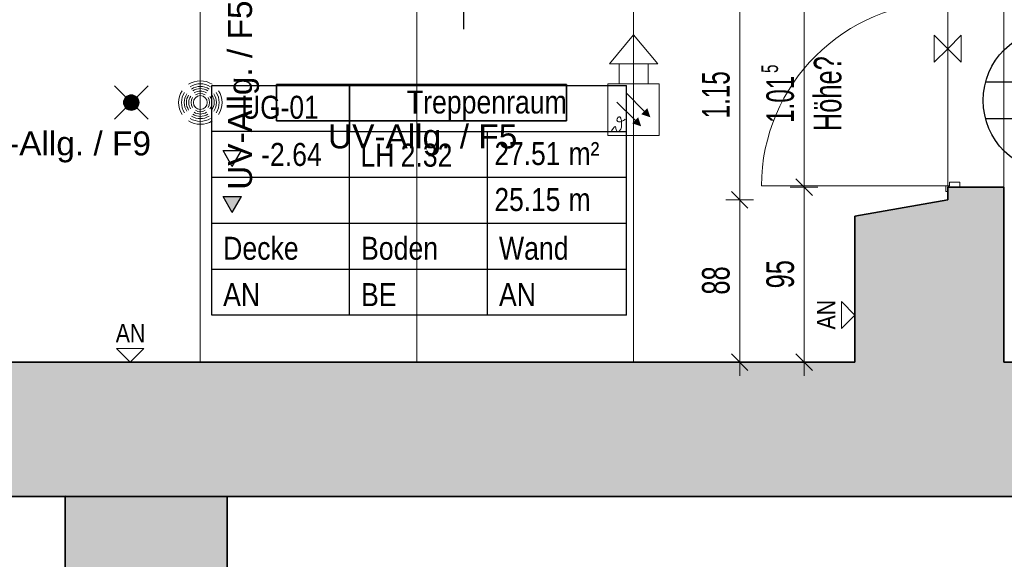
# Model space of a CAD drawing. Extents: x -106 to 740, y 65 to 659.
# Tile 4 of 24: x 176 to 283, y 318 to 376. Entities that reach past the tile are written whole.
import ezdxf
from ezdxf.lldxf.tags import DXFTag

# ---------------------------------------------------------------- set-up
doc = ezdxf.new("R2010")
doc.units = 0
doc.layers.get('0').update_dxf_attribs({"lineweight": 35})
for name, color, linetype, lineweight in [('5_UG-BESTAND', 7, 'Continuous', 25), ('5_UG-NEU', 7, 'Continuous', 25), ('5_UG-RAUM', 7, 'Continuous', 25), ('5_UG-TEXT-MASS', 7, 'Continuous', 25), ('5_UG-TÜRSTEMPEL', 7, 'Continuous', 25), ('5_UG-WANDMATERIALIEN', 7, 'Continuous', 25)]:
    doc.layers.add(name, color=color, linetype=linetype, lineweight=lineweight)
for name, color, linetype, lineweight, true_color in [('Ausgeblendet', 3, 'Continuous', 35, 0x00ff00), ('E_445_Allgemeinbeleuchtung', 7, 'Continuous', 18, 0xf7d209), ('E_445_Sicherheitsbeleuchtung_SiBel', 7, 'Continuous', 18, 0x009900), ('E_449_Niederspannungsinstallationen_Präsenzmelder', 5, 'Continuous', 18, 0x0000ff), ('E_449_Niederspannungsinstallationen_Stromkreise', 1, 'Continuous', 25, 0xff0000), ('E_456_BMA_Endgeräte', 7, 'Continuous', 18, 0x993300), ('X_Störraum', 7, 'Continuous', 35, 0xffcc00)]:
    doc.layers.add(name, color=color, linetype=linetype, lineweight=lineweight, true_color=true_color)
doc.styles.get("Standard").update_dxf_attribs({"font": 'arial.ttf'})
tags = doc.linetypes.add('PUNKT2_S9', pattern=[0.0005, 0, -0.0005]).pattern_tags.tags
tags[6:7] = [DXFTag(74, 4), DXFTag(75, 0), DXFTag(340, '0'), DXFTag(46, 1.0), DXFTag(50, 0.0), DXFTag(44, 0.0), DXFTag(45, 0.0)]
tags[4:5] = [DXFTag(74, 4), DXFTag(75, 0), DXFTag(340, '0'), DXFTag(46, 1.0), DXFTag(50, 0.0), DXFTag(44, 0.0), DXFTag(45, 0.0)]
tags = doc.linetypes.add('STRICHPUNKT2_S5', pattern=[0.01, 0.008, -0.001, 0, -0.001]).pattern_tags.tags
tags[10:11] = [DXFTag(74, 4), DXFTag(75, 0), DXFTag(340, '0'), DXFTag(46, 1.0), DXFTag(50, 0.0), DXFTag(44, 0.0), DXFTag(45, 0.0)]
tags[8:9] = [DXFTag(74, 4), DXFTag(75, 0), DXFTag(340, '0'), DXFTag(46, 1.0), DXFTag(50, 0.0), DXFTag(44, 0.0), DXFTag(45, 0.0)]
tags[6:7] = [DXFTag(74, 4), DXFTag(75, 0), DXFTag(340, '0'), DXFTag(46, 1.0), DXFTag(50, 0.0), DXFTag(44, 0.0), DXFTag(45, 0.0)]
tags[4:5] = [DXFTag(74, 4), DXFTag(75, 0), DXFTag(340, '0'), DXFTag(46, 1.0), DXFTag(50, 0.0), DXFTag(44, 0.0), DXFTag(45, 0.0)]

# ---------------------------------------------------------------- blocks, each defined once
blk = doc.blocks.new('Referenz-A07MYRR5RK', base_point=(-75.51, 0))
at = {"layer": '5_UG-BESTAND', "color": 0, "linetype": 'STRICHPUNKT2_S5', "lineweight": 13, "ltscale": 0.13}
for p, q in [((195.34, 339.07), (195.34, 395.47)), ((218.9, 339.07), (218.9, 395.47)), ((242.45, 339.07), (242.45, 395.47))]:
    blk.add_line(p, q, dxfattribs=at)
at = {"layer": '5_UG-BESTAND', "color": 0, "linetype": 'PUNKT2_S9', "lineweight": 13, "ltscale": 0.13}
for p, q in [((276.62, 378.34), (276.62, 358.08)), ((282.74, 378.34), (282.74, 358.08))]:
    blk.add_line(p, q, dxfattribs=at)
at = {"layer": '5_UG-BESTAND', "color": 0, "lineweight": 35}
for p, q in [((282.74, 358.08), (276.62, 358.08)), ((276.62, 358.08), (276.62, 356.71)), ((282.74, 339.07), (282.74, 358.08)), ((276.62, 356.71), (266.53, 354.92)), ((266.53, 354.92), (266.53, 339.07)), ((266.53, 339.07), (71.45, 339.07)), ((421.02, 339.07), (282.74, 339.07)), ((53.86, 324.47), (434.84, 324.47)), ((180.65, 140.34), (180.65, 324.48)), ((180.65, 140.34), (180.65, 324.48)), ((180.65, 324.48), (198.25, 324.47)), ((198.25, 324.47), (198.25, 123.53))]:
    blk.add_line(p, q, dxfattribs=at)
at = {"layer": '5_UG-NEU', "color": 0, "lineweight": 13}
for p, q in [((276.42, 358.22), (256.36, 358.22)), ((276.42, 358.22), (276.82, 358.22)), ((276.42, 357.62), (276.42, 358.22)), ((277.94, 358.08), (276.62, 358.08)), ((276.62, 358.08), (276.62, 357.62)), ((276.62, 357.62), (276.62, 358.08)), ((277.94, 358.62), (276.82, 358.62)), ((276.82, 358.22), (276.82, 358.62)), ((277.94, 358.08), (277.94, 358.62)), ((276.62, 357.62), (276.42, 357.62))]:
    blk.add_line(p, q, dxfattribs=at)
blk.add_ellipse((276.46, 358.12), major_axis=(-0.04, 20.1), ratio=1, start_param=0, end_param=1.564282, dxfattribs=at)
at = {"layer": '5_UG-RAUM', "color": 0, "lineweight": -2}
for p, q in [((196.58, 364.15), (196.58, 369.15)), ((196.58, 369.15), (211.58, 369.15)), ((211.58, 369.15), (211.58, 364.15)), ((211.58, 364.15), (211.58, 369.15)), ((211.58, 369.15), (241.69, 369.15)), ((241.69, 344.15), (241.69, 369.15)), ((196.58, 344.15), (196.58, 364.15)), ((211.58, 364.15), (196.58, 364.15)), ((211.58, 344.15), (211.58, 364.15)), ((211.58, 364.15), (241.69, 364.15)), ((226.58, 344.15), (226.58, 364.15)), ((198.82, 360.33), (197.82, 362.07)), ((197.82, 362.07), (199.82, 362.07)), ((198.82, 360.33), (199.82, 362.07)), ((241.69, 359.15), (196.58, 359.15)), ((198.82, 355.33), (197.82, 357.07)), ((197.82, 357.07), (199.82, 357.07)), ((198.82, 355.33), (199.82, 357.07)), ((241.69, 354.15), (196.58, 354.15)), ((241.69, 349.15), (196.58, 349.15)), ((241.69, 344.15), (196.58, 344.15))]:
    blk.add_line(p, q, dxfattribs=at)
at = {"layer": '5_UG-TEXT-MASS', "color": 0, "lineweight": -2}
blk.add_line((224.01, 375.27), (224.01, 385.27), dxfattribs=at)
at = {"layer": '5_UG-TEXT-MASS', "color": 0, "lineweight": 13}
for p, q in [((254, 356.71), (254, 379.72)), ((261, 358.08), (261, 378.34)), ((261.9, 357.18), (260.1, 358.98)), ((261, 358.08), (259.5, 358.08)), ((261, 358.08), (262.5, 358.08)), ((261, 348.4), (261, 358.08)), ((254, 356.71), (252.5, 356.71)), ((254.9, 355.81), (253.1, 357.61)), ((254, 356.71), (255.5, 356.71)), ((254, 344.11), (254, 356.71)), ((261, 344.77), (261, 348.4)), ((254, 339.07), (254, 344.11)), ((261, 339.07), (261, 344.77)), ((254.9, 338.17), (253.1, 339.97)), ((261.9, 338.17), (260.1, 339.97)), ((254, 339.07), (252.5, 339.07)), ((254, 339.07), (255.5, 339.07)), ((254, 339.07), (254, 337.57)), ((261, 339.07), (259.5, 339.07)), ((261, 339.07), (262.5, 339.07)), ((261, 339.07), (261, 337.57))]:
    blk.add_line(p, q, dxfattribs=at)
at = {"layer": '5_UG-TEXT-MASS', "color": 0, "lineweight": 18}
for p, q in [((276.62, 373.13), (275.15, 374.6)), ((275.15, 374.6), (275.15, 371.66)), ((276.62, 373.13), (278.09, 374.6)), ((278.09, 374.6), (278.09, 371.66)), ((276.62, 373.13), (275.15, 371.66)), ((276.62, 373.13), (278.09, 371.66))]:
    blk.add_line(p, q, dxfattribs=at)
at = {"layer": '5_UG-TÜRSTEMPEL', "color": 0, "lineweight": -2}
for p, q in [((288.29, 369.51), (280.75, 369.51)), ((288.29, 365.51), (280.75, 365.51))]:
    blk.add_line(p, q, dxfattribs=at)
blk.add_circle((288.29, 367.51), 7.8, dxfattribs=at)
at = {"layer": '5_UG-WANDMATERIALIEN', "color": 0, "lineweight": 18}
for p, q in [((265.06, 342.71), (265.06, 345.65)), ((266.53, 344.18), (265.06, 345.65)), ((266.53, 344.18), (265.06, 342.71)), ((187.71, 339.07), (186.24, 340.54)), ((186.24, 340.54), (189.18, 340.54)), ((187.71, 339.07), (189.18, 340.54))]:
    blk.add_line(p, q, dxfattribs=at)
at = {"layer": 'Ausgeblendet', "color": 0, "linetype": 'Continuous', "lineweight": 13, "ltscale": 0.13}
for points in [[(276.62, 356.71), (276.62, 358.08), (282.74, 324.47)], [(282.74, 339.07), (276.62, 358.08), (282.74, 358.08)], [(282.74, 324.47), (276.62, 358.08), (282.74, 339.07)], [(276.62, 324.47), (266.53, 354.92), (276.62, 356.71)], [(276.62, 324.47), (276.62, 356.71), (282.74, 324.47)], [(266.53, 339.07), (266.53, 354.92), (276.62, 324.47)], [(71.45, 324.47), (71.45, 339.07), (266.53, 324.47)], [(266.53, 324.47), (71.45, 339.07), (266.53, 339.07)], [(266.53, 324.47), (266.53, 339.07), (276.62, 324.47)], [(282.74, 324.47), (282.74, 339.07), (421.02, 324.47)], [(421.02, 324.47), (282.74, 339.07), (421.02, 339.07)], [(180.65, 140.34), (180.65, 324.48), (198.25, 123.53)], [(198.25, 123.53), (180.65, 324.48), (198.25, 324.47)]]:
    blk.add_solid(points, dxfattribs=at)
at = {"layer": 'Ausgeblendet', "color": 0, "linetype": 'Continuous', "lineweight": -2, "ltscale": 0.25}
for points in [[(198.82, 355.33), (197.82, 357.07), (198.82, 357.07)], [(198.82, 355.33), (198.82, 357.07), (199.82, 357.07)]]:
    blk.add_solid(points, dxfattribs=at)
at = {"layer": '5_UG-RAUM', "color": 0, "lineweight": -2, "char_height": 2.5, "attachment_point": 1}
for s, insert in [('{\\W0.83;\\fArial;Treppenraum}', (217.8, 368.59)), ('{\\W0.82;\\fArial;UG-01}', (199.78, 368.02)), ('{\\W0.82;\\fArial;27.51}', (227.33, 362.99)), ('{\\W0.82;\\fArial;m²}', (235.4, 362.99)), ('{\\W0.83;\\fArial;-2.64}', (201.95, 362.89)), ('{\\W0.83;\\fArial;LH}', (212.75, 362.81)), ('{\\W0.83;\\fArial;2.32}', (217.12, 362.81)), ('{\\W0.82;\\fArial;25.15}', (227.33, 357.99)), ('{\\W0.82;\\fArial;m}', (235.4, 357.99)), ('{\\W0.83;\\fArial;Decke}', (197.82, 352.69)), ('{\\W0.83;\\fArial;Boden}', (212.82, 352.69)), ('{\\W0.83;\\fArial;Wand}', (227.82, 352.69)), ('{\\W0.83;\\fArial;AN}', (197.82, 347.65)), ('{\\W0.83;\\fArial;BE}', (212.82, 347.65)), ('{\\W0.83;\\fArial;AN}', (227.82, 347.65))]:
    blk.add_mtext(s, dxfattribs=dict(at, insert=insert))
at = {"layer": '5_UG-TEXT-MASS', "color": 0, "lineweight": -2, "attachment_point": 1, "rotation": 90}
for s, insert, char_height in [('{\\W0.66;\\fArial;Höhe?}', (262.06, 364.17), 3), ('{\\W0.65;\\fArial;5}', (256.37, 370.5), 1.8), ('{\\W0.63;\\fArial;1.15}', (249.9, 365.55), 3), ('{\\W0.63;\\fArial;1.01}', (256.9, 365.06), 3), ('{\\W0.66;\\fArial;88}', (249.9, 346.4), 3), ('{\\W0.66;\\fArial;95}', (256.9, 347.08), 3)]:
    blk.add_mtext(s, dxfattribs=dict(at, insert=insert, char_height=char_height))
at = {"layer": '5_UG-WANDMATERIALIEN', "color": 0, "lineweight": 18, "char_height": 2, "attachment_point": 1}
for insert, rotation in [((262.4, 342.61), 90.0256), ((186.14, 343.21), 0.0256)]:
    blk.add_mtext('{\\W0.83;\\fArial;AN}', dxfattribs=dict(at, insert=insert, rotation=rotation))
blk = doc.blocks.new('T5 1-flammig 21W-A07MYRRRRK', base_point=(203.61, 365.3))
at = {"layer": 'X_Störraum', "linetype": 'ByBlock', "ltscale": 0.35}
for p, q in [((203.61, 365.3), (203.61, 369.26)), ((203.61, 369.26), (235.17, 369.26)), ((235.17, 369.26), (235.17, 365.3)), ((235.17, 365.3), (203.61, 365.3))]:
    blk.add_line(p, q, dxfattribs=at)
blk = doc.blocks.new('Blockreferenz-A07MYRTLRK', base_point=(186.01, 365.46))
at = {"color": 0, "linetype": 'ByBlock', "lineweight": -2, "ltscale": 0.18}
for p, q in [((189.65, 369.1), (186.01, 365.46)), ((189.65, 365.46), (186.01, 369.1))]:
    blk.add_line(p, q, dxfattribs=at)
blk.add_circle((187.83, 367.28), 0.85, dxfattribs=at)
for points in [[(186.98, 367.28), (187.83, 367.28), (186.99, 367.41)], [(186.99, 367.41), (187.69, 367.41), (187.02, 367.54)], [(186.99, 367.41), (187.83, 367.28), (187.69, 367.41)], [(187.02, 367.54), (187.56, 367.54), (187.07, 367.67)], [(187.02, 367.54), (187.69, 367.41), (187.56, 367.54)], [(187.07, 367.67), (187.44, 367.67), (187.14, 367.78)], [(187.07, 367.67), (187.56, 367.54), (187.44, 367.67)], [(187.14, 367.78), (187.33, 367.78), (187.23, 367.88)], [(187.14, 367.78), (187.44, 367.67), (187.33, 367.78)], [(187.23, 367.88), (188.43, 367.88), (187.31, 367.95)], [(187.56, 367.54), (188.09, 367.54), (187.23, 367.88)], [(187.23, 367.88), (188.09, 367.54), (188.43, 367.88)], [(187.31, 367.95), (188.34, 367.95), (187.4, 368.02)], [(187.31, 367.95), (188.43, 367.88), (188.34, 367.95)], [(187.4, 368.02), (188.25, 368.02), (187.5, 368.07)], [(187.4, 368.02), (188.34, 367.95), (188.25, 368.02)], [(187.5, 368.07), (188.15, 368.07), (187.61, 368.1)], [(187.5, 368.07), (188.25, 368.02), (188.15, 368.07)], [(187.69, 367.41), (187.96, 367.41), (187.56, 367.54)], [(187.56, 367.54), (187.96, 367.41), (188.09, 367.54)], [(187.61, 368.1), (188.05, 368.1), (187.72, 368.12)], [(187.61, 368.1), (188.15, 368.07), (188.05, 368.1)], [(187.69, 367.41), (187.83, 367.28), (187.96, 367.41)], [(187.72, 368.12), (187.94, 368.12), (187.83, 368.13)], [(187.72, 368.12), (188.05, 368.1), (187.94, 368.12)], [(187.83, 367.28), (188.68, 367.28), (187.96, 367.41)], [(187.96, 367.41), (188.67, 367.41), (188.09, 367.54)], [(187.96, 367.41), (188.68, 367.28), (188.67, 367.41)], [(188.09, 367.54), (188.64, 367.54), (188.21, 367.67)], [(188.09, 367.54), (188.67, 367.41), (188.64, 367.54)], [(188.21, 367.67), (188.58, 367.67), (188.33, 367.78)], [(188.21, 367.67), (188.64, 367.54), (188.58, 367.67)], [(188.33, 367.78), (188.51, 367.78), (188.43, 367.88)], [(188.33, 367.78), (188.58, 367.67), (188.51, 367.78)], [(186.99, 367.15), (187.69, 367.15), (186.98, 367.28)], [(186.98, 367.28), (187.69, 367.15), (187.83, 367.28)], [(187.02, 367.02), (187.56, 367.02), (186.99, 367.15)], [(186.99, 367.15), (187.56, 367.02), (187.69, 367.15)], [(187.07, 366.89), (187.44, 366.89), (187.02, 367.02)], [(187.02, 367.02), (187.44, 366.89), (187.56, 367.02)], [(187.14, 366.78), (187.33, 366.78), (187.07, 366.89)], [(187.07, 366.89), (187.33, 366.78), (187.44, 366.89)], [(187.14, 366.78), (187.23, 366.68), (187.33, 366.78)], [(187.23, 366.68), (188.43, 366.68), (187.83, 367.28)], [(187.31, 366.61), (188.34, 366.61), (187.23, 366.68)], [(187.23, 366.68), (188.34, 366.61), (188.43, 366.68)], [(187.4, 366.54), (188.25, 366.54), (187.31, 366.61)], [(187.31, 366.61), (188.25, 366.54), (188.34, 366.61)], [(187.5, 366.5), (188.15, 366.5), (187.4, 366.54)], [(187.4, 366.54), (188.15, 366.5), (188.25, 366.54)], [(187.61, 366.46), (188.05, 366.46), (187.5, 366.5)], [(187.5, 366.5), (188.05, 366.46), (188.15, 366.5)], [(187.72, 366.44), (187.94, 366.44), (187.61, 366.46)], [(187.61, 366.46), (187.94, 366.44), (188.05, 366.46)], [(187.72, 366.44), (187.83, 366.43), (187.94, 366.44)], [(187.96, 367.15), (188.67, 367.15), (187.83, 367.28)], [(187.83, 367.28), (188.67, 367.15), (188.68, 367.28)], [(188.09, 367.02), (188.64, 367.02), (187.96, 367.15)], [(187.96, 367.15), (188.64, 367.02), (188.67, 367.15)], [(188.21, 366.89), (188.58, 366.89), (188.09, 367.02)], [(188.09, 367.02), (188.58, 366.89), (188.64, 367.02)], [(188.33, 366.78), (188.51, 366.78), (188.21, 366.89)], [(188.21, 366.89), (188.51, 366.78), (188.58, 366.89)], [(188.33, 366.78), (188.43, 366.68), (188.51, 366.78)]]:
    blk.add_solid(points, dxfattribs=at)
blk = doc.blocks.new('002 Sirene-A07MYRTZRK', base_point=(239.84, 369.38))
at = {"color": 0, "lineweight": -2}
for p, q in [((242.46, 374.63), (239.84, 371.48)), ((245.09, 371.48), (242.46, 374.63)), ((239.84, 371.48), (245.09, 371.48)), ((240.89, 369.38), (240.89, 371.48)), ((244.04, 369.38), (244.04, 371.48))]:
    blk.add_line(p, q, dxfattribs=at)
blk = doc.blocks.new('069 Multisensormelder (Kombination RMO WMD)-A07MYRU1RK', base_point=(239.66, 363.71))
at = {"color": 0, "lineweight": -2}
for p, q in [((239.66, 369.31), (239.66, 363.71)), ((245.26, 369.31), (239.66, 369.31)), ((245.26, 363.71), (245.26, 369.31)), ((240.65, 367.33), (242.63, 365.35)), ((241.64, 368.32), (243.62, 366.34)), ((240.66, 365.47), (240.65, 365.42)), ((240.65, 365.42), (240.65, 365.37)), ((240.65, 365.37), (240.66, 365.33)), ((240.67, 365.52), (240.66, 365.47)), ((240.68, 365.28), (240.66, 365.33)), ((240.7, 365.56), (240.67, 365.52)), ((240.68, 365.28), (240.71, 365.25)), ((240.73, 365.61), (240.7, 365.56)), ((240.76, 365.22), (240.71, 365.25)), ((240.76, 365.65), (240.73, 365.61)), ((240.8, 365.68), (240.76, 365.65)), ((240.76, 365.22), (240.81, 365.2)), ((240.84, 365.71), (240.8, 365.68)), ((240.81, 365.2), (240.87, 365.19)), ((240.88, 365.73), (240.84, 365.71)), ((240.87, 365.19), (240.94, 365.19)), ((240.92, 365.73), (240.88, 365.73)), ((240.92, 365.73), (240.95, 365.72)), ((240.94, 365.19), (241.02, 365.2)), ((240.99, 365.71), (240.95, 365.72)), ((240.99, 365.71), (241.02, 365.68)), ((241.04, 365.63), (241.02, 365.68)), ((241.02, 365.2), (241.11, 365.22)), ((241.07, 365.58), (241.04, 365.63)), ((241.09, 365.51), (241.07, 365.58)), ((241.11, 365.43), (241.09, 365.51)), ((241.13, 365.33), (241.11, 365.43)), ((241.11, 365.22), (241.2, 365.25)), ((241.14, 365.22), (241.13, 365.33)), ((241.15, 365.11), (241.14, 365.22)), ((241.2, 365.25), (241.29, 365.29)), ((241.29, 365.29), (241.38, 365.34)), ((241.38, 365.34), (241.47, 365.4)), ((241.47, 365.4), (241.54, 365.47)), ((240.05, 364.21), (240.23, 364.47)), ((240.23, 364.47), (240.35, 364.61)), ((240.35, 364.61), (240.44, 364.66)), ((240.44, 364.66), (240.49, 364.64)), ((240.49, 364.64), (240.52, 364.56)), ((240.52, 364.56), (240.54, 364.46)), ((240.54, 364.46), (240.56, 364.35)), ((240.56, 364.35), (240.59, 364.25)), ((240.59, 364.25), (240.63, 364.18)), ((240.63, 364.18), (240.68, 364.14)), ((240.68, 364.14), (240.74, 364.13)), ((240.74, 364.13), (240.81, 364.14)), ((240.81, 364.14), (240.88, 364.18)), ((240.88, 364.18), (240.95, 364.23)), ((240.95, 364.23), (241.01, 364.31)), ((241.01, 364.31), (241.07, 364.4)), ((241.07, 364.4), (241.11, 364.5)), ((241.11, 364.5), (241.13, 364.62)), ((241.13, 364.62), (241.15, 364.74)), ((241.16, 364.99), (241.15, 365.11)), ((241.15, 364.74), (241.16, 364.86)), ((241.16, 364.86), (241.16, 364.99)), ((239.66, 363.71), (245.26, 363.71))]:
    blk.add_line(p, q, dxfattribs=at)
for points in [[(244.28, 365.68), (243.29, 366.01), (243.95, 366.67)], [(243.29, 364.69), (242.3, 365.02), (242.96, 365.68)]]:
    blk.add_solid(points, dxfattribs=at)
blk = doc.blocks.new('Bauteilbeschriftung-A07MYRVVRK', base_point=(208.37, 362.3))
at = {"color": 0, "linetype": 'ByBlock', "lineweight": -2, "ltscale": 0.25, "insert": (209.23, 364.9), "char_height": 2.6, "attachment_point": 1}
blk.add_mtext('{\\fArial;UV-Allg. / F5 }', dxfattribs=at)
blk = doc.blocks.new('Bauteilbeschriftung-A07MYRVZRK', base_point=(168.52, 361.54))
at = {"color": 0, "linetype": 'ByBlock', "lineweight": -2, "ltscale": 0.25, "insert": (169.39, 364.14), "char_height": 2.6, "attachment_point": 1}
blk.add_mtext('{\\fArial;UV-Allg. / F9}', dxfattribs=at)
blk = doc.blocks.new('Präsenzmelder UP 360°-A07MYRWZRK', base_point=(192.98, 364.91))
at = {"color": 0, "lineweight": -2}
blk.add_circle((195.34, 367.28), 0.75, dxfattribs=at)
for major_axis in [(1.28, 1.99), (1.11, 1.72), (-1.99, 1.28), (-1.72, 1.11), (0.95, 1.47), (0.82, 1.27), (0.68, 1.05), (1.72, -1.11), (1.99, -1.28), (-1.47, 0.95), (-1.27, 0.82), (-1.05, 0.68), (-0.837, 0.54), (0.54, 0.837), (0.837, -0.54), (1.05, -0.68), (1.27, -0.82), (1.47, -0.95), (-0.68, -1.05), (-0.54, -0.837), (-1.28, -1.99), (-1.11, -1.72), (-0.95, -1.47), (-0.82, -1.27)]:
    blk.add_ellipse((195.34, 367.28), major_axis=major_axis, ratio=1, start_param=0, end_param=1.146009, dxfattribs=at)
blk = doc.blocks.new('Bauteilbeschriftung-A07MYRX1RK', base_point=(198.36, 356.92))
at = {"color": 0, "linetype": 'ByBlock', "lineweight": -2, "ltscale": 0.25, "insert": (198.36, 357.79), "char_height": 2.6, "attachment_point": 1, "rotation": 90}
blk.add_mtext('{\\fArial;UV-Allg. / F5}', dxfattribs=at)

msp = doc.modelspace()

# ---------------------------------------------------------------- block references
at = {"color": 251, "lineweight": 25, "ltscale": 0.25, "true_color": 0x585858}
msp.add_blockref('Referenz-A07MYRR5RK', (-75.51, 0), dxfattribs=at)
at = {"layer": 'E_445_Allgemeinbeleuchtung', "ltscale": 0.18}
msp.add_blockref('T5 1-flammig 21W-A07MYRRRRK', (203.61, 365.3), dxfattribs=at)
at = {"layer": 'E_445_Sicherheitsbeleuchtung_SiBel', "ltscale": 0.18}
msp.add_blockref('Blockreferenz-A07MYRTLRK', (186.01, 365.46), dxfattribs=at)
at = {"layer": 'E_449_Niederspannungsinstallationen_Präsenzmelder', "linetype": 'Continuous', "ltscale": 0.18}
msp.add_blockref('Präsenzmelder UP 360°-A07MYRWZRK', (192.98, 364.91), dxfattribs=at)
at = {"layer": 'E_449_Niederspannungsinstallationen_Stromkreise', "ltscale": 0.25}
for name, p in [('Bauteilbeschriftung-A07MYRX1RK', (198.36, 356.92)), ('Bauteilbeschriftung-A07MYRVZRK', (168.52, 361.54)), ('Bauteilbeschriftung-A07MYRVVRK', (208.37, 362.3))]:
    msp.add_blockref(name, p, dxfattribs=at)
at = {"layer": 'E_456_BMA_Endgeräte', "linetype": 'Continuous', "ltscale": 0.18}
for name, p in [('002 Sirene-A07MYRTZRK', (239.84, 369.38)), ('069 Multisensormelder (Kombination RMO WMD)-A07MYRU1RK', (239.66, 363.71))]:
    msp.add_blockref(name, p, dxfattribs=at)

doc.saveas('drawing.dxf')
